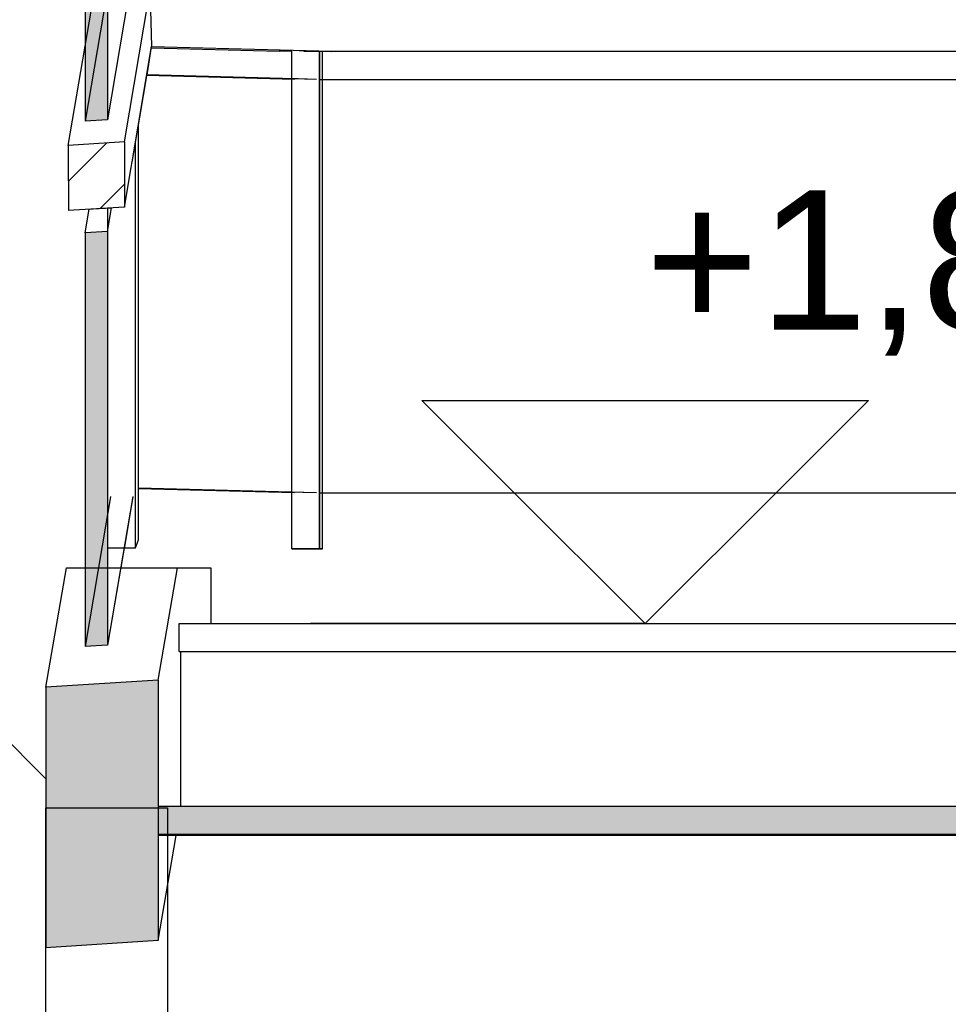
# Model space of a CAD drawing. Header units: millimetres. Extents: x -36478 to 31050, y -14815 to 11827.
# Tile 26 of 256: x -10737 to -9905, y 1509 to 2391. Entities that reach past the tile are written whole.
import ezdxf

# ---------------------------------------------------------------- set-up
doc = ezdxf.new("R2010")
doc.units = ezdxf.units.MM
doc.header["$MEASUREMENT"] = 0
doc.linetypes.add('Wipeout_Contour', pattern=[1000, 0, -1000])
for name, color, linetype in [('Nové_0', 7, 'Continuous'), ('Nové_Interiér - schodiště', 7, 'Continuous'), ('Nové_Konstrukce – Dělicí čáry vrstev', 7, 'Continuous'), ('Nové_Kóty - SP', 7, 'Continuous'), ('Nové_Popis', 7, 'Continuous'), ('Nové_TZB - VZT', 7, 'Continuous'), ('Nové_Výplně - Povrchové', 7, 'Continuous'), ('Nové_Výplně – Řezové', 7, 'Continuous')]:
    doc.layers.add(name, color=color, linetype=linetype)
doc.styles.add('GENEROVANÝ_STYL_2', font='txt')
doc.dimstyles.new('GENEROVANÝ_STYL__1', dxfattribs={"dimtxt": 125, "dimasz": 190, "dimexe": 0.18, "dimexo": 300, "dimgap": 0, "dimtad": 1, "dimdec": 0, "dimzin": 0, "dimdsep": 46, "dimtxsty": 'GENEROVANÝ_STYL_2', "dimblk": 'ARROWHEAD_6', "dimblk1": 'ARROWHEAD_6', "dimblk2": 'ARROWHEAD_6', "dimcen": 0.09, "dimclrd": 1, "dimclre": 1, "dimclrt": 1, "dimazin": 0, "dimtfac": 1, "dimtdec": 4, "dimtmove": 0, "dimatfit": 3, "dimfxl": 1, "dimtolj": 1, "dimtzin": 0, "dimarcsym": 0})
pattern_1 = [(45, (0, 0), (-79.5495, 79.5495), []), (45, (-26.52, 26.52), (-79.5495, 79.5495), [])]

# ---------------------------------------------------------------- blocks, each defined once
blk = doc.blocks.new('Kóta_11_1', base_point=(-10176.87, 1850))
at = {"layer": 'Nové_Kóty - SP', "color": 1, "linetype": 'Continuous', "lineweight": 25}
for p, q in [((-10176.87, 1850), (-10376.87, 2050)), ((-10376.87, 2050), (-9976.87, 2050)), ((-9976.87, 2050), (-10176.87, 1850)), ((-10176.87, 1850), (-10476.87, 1850)), ((-10176.87, 1850), (-10026.87, 1850))]:
    blk.add_line(p, q, dxfattribs=at)
at = {"layer": 'Nové_Kóty - SP', "color": 1, "lineweight": 25, "insert": (-10176.87, 2090), "char_height": 125, "attachment_point": 7, "style": 'GENEROVANÝ_STYL_2'}
blk.add_mtext('\\A1;{\\pql;\\fArial|b0|i0|c0|p38;+1,850}', dxfattribs=at)
blk = doc.blocks.new('*D6337')
at = {"layer": 'Nové_Kóty - SP', "color": 1, "linetype": 'Continuous', "lineweight": 25}
for p, q in [((-12135.9, 7059.96), (-12135.9, 7209.96)), ((-12035.9, 6959.96), (-12235.9, 7159.96)), ((-11835.9, 7059.96), (-12323.4, 7059.96)), ((-12135.9, 331.03), (-12135.9, 7059.96)), ((-12235.9, 431.03), (-12035.9, 231.03)), ((-11835.9, 331.03), (-12323.4, 331.03))]:
    blk.add_line(p, q, dxfattribs=at)
at = {"layer": 'Nové_Kóty - SP', "color": 1, "lineweight": 25, "char_height": 125, "attachment_point": 7, "rotation": 90, "style": 'GENEROVANÝ_STYL_2'}
for s, insert in [('\\A1;{\\pql;\\fArial|b0|i0|c0|p38;6\xa0729}', (-12160.9, 3481.78)), ('\\A1;{\\pql;\\fArial|b0|i0|c0|p38;140}', (-11975.14, 360.64))]:
    blk.add_mtext(s, dxfattribs=dict(at, insert=insert))
blk = doc.blocks.new('ARROWHEAD_6')
at = {"color": 0, "linetype": 'Continuous', "lineweight": 0}
for p, q in [((-0.5, -0.5), (0.5, 0.5)), ((0, 0), (-1, 0))]:
    blk.add_line(p, q, dxfattribs=at)

msp = doc.modelspace()

# ---------------------------------------------------------------- wipeouts: each hides what was drawn before it
at = {"color": 254, "linetype": 'Wipeout_Contour', "lineweight": 0, "ltscale": 54187.403786}
msp.add_wipeout([(-10643.74, 1918.04), (-10633.48, 1918.04), (-10633.48, 2281.77), (-10635.97, 2267.07), (-10635.97, 1963.96)], dxfattribs=at).dxf.layer = 'Nové_Výplně - Povrchové'

# ---------------------------------------------------------------- next in the draw order: wipeouts: each hides what was drawn before it
at = {"color": 254, "linetype": 'Wipeout_Contour', "lineweight": 0, "ltscale": 43360.656265}
msp.add_wipeout([(-10630.93, 2296.85), (-10633.48, 2281.77), (-10633.48, 1918.04), (-10630.93, 1924.96)], dxfattribs=at).dxf.layer = 'Nové_Výplně - Povrchové'

# ---------------------------------------------------------------- next in the draw order: wipeouts: each hides what was drawn before it
at = {"color": 254, "linetype": 'Wipeout_Contour', "lineweight": 0, "ltscale": 343769.563132}
msp.add_wipeout([(-11544.66, 3180), (-11544.66, 480), (-9603.66, 480), (-9603.66, 1653.2), (-9607.86, 1629.01), (-9708.4, 1622.71), (-9708.4, 1660.23), (-10597, 1660.23), (-10613.33, 1566.02), (-10713.88, 1559.72), (-10713.88, 1793.06), (-10695.34, 1900), (-10678.61, 1900), (-10678.61, 2200.13), (-10675.05, 2221.13), (-10688.76, 2220.26), (-10693.66, 2219.96), (-10693.71, 2272.93), (-10693.71, 2278.35), (-10678.61, 2367.61), (-10678.61, 2729.54), (-10674.05, 2756.45), (-10676.65, 2756.28), (-10678.59, 2756.16), (-10678.61, 2777.31), (-10678.61, 2779.52), (-10654.59, 2921.5), (-10634.7, 2921.5), (-10469.87, 2917.21), (-10469.87, 2916.97), (-9603.66, 2916.97), (-9603.66, 3180)], dxfattribs=at).dxf.layer = 'Nové_Výplně - Povrchové'

# ---------------------------------------------------------------- next in the draw order: linework, layer by layer
at = {"layer": 'Nové_TZB - VZT', "color": 1, "linetype": 'Continuous', "lineweight": 25}
msp.add_line((-10713.88, 132), (-10713.88, 1685.05), dxfattribs=at)

# ---------------------------------------------------------------- next in the draw order: wipeouts: each hides what was drawn before it
at = {"color": 254, "linetype": 'Wipeout_Contour', "lineweight": 0, "ltscale": 54032.956735}
msp.add_wipeout([(-10623.33, 2341.8), (-10493.6, 2338.42), (-10493.6, 2362.8), (-10504.67, 2362.8), (-10619.27, 2365.78)], dxfattribs=at).dxf.layer = 'Nové_Výplně - Povrchové'
at = {"color": 254, "linetype": 'Wipeout_Contour', "lineweight": 0, "ltscale": 41227.329586}
msp.add_wipeout([(-9603.66, 2362.56), (-10466.02, 2362.56), (-10466.02, 2337.56), (-9603.66, 2337.56)], dxfattribs=at).dxf.layer = 'Nové_Výplně - Povrchové'
at = {"color": 254, "linetype": 'Wipeout_Contour', "lineweight": 0, "ltscale": 43574.283288}
msp.add_wipeout([(-10675.05, 2221.13), (-10678.61, 2200.13), (-10658.5, 2201.37), (-10654.94, 2222.41)], dxfattribs=at).dxf.layer = 'Nové_Výplně - Povrchové'
at = {"color": 254, "linetype": 'Wipeout_Contour', "lineweight": 0, "ltscale": 167389.451577}
msp.add_wipeout([(-10643.74, 1918.04), (-10646.79, 1900), (-10566.04, 1900), (-10566.04, 1850), (-9708.4, 1850), (-9708.4, 1856.05), (-9700.78, 1900), (-9603.66, 1900), (-9603.66, 1966.97), (-10466.02, 1966.97), (-10466.02, 1916.97), (-10493.6, 1916.97), (-10493.6, 1967.31), (-10630.93, 1970.89), (-10630.93, 1924.96), (-10633.48, 1918.04)], dxfattribs=at).dxf.layer = 'Nové_Výplně - Povrchové'
at = {"color": 254, "linetype": 'Wipeout_Contour', "lineweight": 0, "ltscale": 32196.490644}
msp.add_wipeout([(-10613.33, 1660.23), (-10613.33, 1566.02), (-10597, 1660.23)], dxfattribs=at).dxf.layer = 'Nové_Výplně - Povrchové'

# ---------------------------------------------------------------- next in the draw order: linework, layer by layer
at = {"layer": 'Nové_Interiér - schodiště', "color": 1, "linetype": 'Continuous', "lineweight": 25}
msp.add_line((-10613.33, 1566.02), (-10713.88, 1559.72), dxfattribs=at)

# ---------------------------------------------------------------- next in the draw order: wipeouts: each hides what was drawn before it
at = {"color": 254, "linetype": 'Wipeout_Contour', "lineweight": 0, "ltscale": 64462.022665}
msp.add_wipeout([(-10482.54, 2362.84), (-10493.6, 2362.84), (-10493.6, 2338.42), (-10471.23, 2337.84), (-10471.23, 2362.56), (-10482.54, 2362.56)], dxfattribs=at).dxf.layer = 'Nové_Výplně - Povrchové'
at = {"color": 254, "linetype": 'Wipeout_Contour', "lineweight": 0, "ltscale": 32026.196936}
msp.add_wipeout([(-10493.6, 1967.31), (-10493.6, 1967.25), (-10491.11, 1967.25)], dxfattribs=at).dxf.layer = 'Nové_Výplně - Povrchové'
at = {"color": 254, "linetype": 'Wipeout_Contour', "lineweight": 0, "ltscale": 96718.496777}
msp.add_wipeout([(-10613.33, 1686.23), (-10592.87, 1686.23), (-10592.87, 1825), (-10594.44, 1825), (-10594.44, 1850), (-10566.04, 1850), (-10566.04, 1900), (-10595.88, 1900), (-10613.33, 1799.36)], dxfattribs=at).dxf.layer = 'Nové_Výplně - Povrchové'

# ---------------------------------------------------------------- next in the draw order: linework, layer by layer
at = {"layer": 'Nové_TZB - VZT', "color": 1, "linetype": 'Continuous', "lineweight": 25}
msp.add_line((-10713.88, 1685.05), (-10604.93, 1685.05), dxfattribs=at)

# ---------------------------------------------------------------- next in the draw order: wipeouts: each hides what was drawn before it
at = {"color": 254, "linetype": 'Wipeout_Contour', "lineweight": 0, "ltscale": 85496.158651}
msp.add_wipeout([(-10468.48, 2362.56), (-10468.48, 1917.24), (-10466.31, 1917.18), (-10466.31, 1966.97), (-10468.47, 1966.97), (-10468.47, 2337.56), (-10466.31, 2337.56), (-10466.31, 2362.56)], dxfattribs=at).dxf.layer = 'Nové_Výplně - Povrchové'
at = {"color": 254, "linetype": 'Wipeout_Contour', "lineweight": 0, "ltscale": 86565.233248}
msp.add_wipeout([(-10695.34, 1900), (-10713.88, 1793.06), (-10613.33, 1799.36), (-10595.88, 1900), (-10646.79, 1900), (-10658.5, 1830.78), (-10678.61, 1829.54), (-10678.61, 1900)], dxfattribs=at).dxf.layer = 'Nové_Výplně - Povrchové'

# ---------------------------------------------------------------- next in the draw order: hatches: boundary and pattern name
at = {"layer": 'Nové_Výplně – Řezové', "linetype": 'Continuous', "lineweight": 0, "true_color": 0x7f5555}
msp.add_hatch(color=27, dxfattribs=at).paths.add_polyline_path([(-10613.33, 1799.36), (-10713.88, 1793.06), (-10713.88, 1559.72), (-10613.33, 1566.02)])

# ---------------------------------------------------------------- next in the draw order: linework, layer by layer
at = {"layer": 'Nové_0', "color": 1, "linetype": 'Continuous', "lineweight": 25}
msp.add_line((-10678.61, 2200.13), (-10678.61, 1829.54), dxfattribs=at)
at = {"layer": 'Nové_Interiér - schodiště', "color": 1, "linetype": 'Continuous', "lineweight": 25}
for p, q in [((-10713.88, 1793.06), (-10695.34, 1900)), ((-10595.88, 1900), (-10566.04, 1900)), ((-10613.33, 1799.36), (-10713.88, 1793.06)), ((-10613.33, 1799.36), (-10613.33, 1686.23)), ((-10713.88, 1793.06), (-10713.88, 1559.72))]:
    msp.add_line(p, q, dxfattribs=at)
at = {"layer": 'Nové_Popis', "color": 1, "linetype": 'Continuous', "lineweight": 25}
msp.add_line((-10915.51, 1912.72), (-10713.88, 1711.1), dxfattribs=at)

# ---------------------------------------------------------------- next in the draw order: wipeouts: each hides what was drawn before it
at = {"color": 254, "linetype": 'Wipeout_Contour', "lineweight": 0, "ltscale": 43214.336429}
msp.add_wipeout([(-10457.67, 2363.69), (-10620.51, 2417.11), (-10619.05, 2367.07), (-10457.67, 2362.87)], dxfattribs=at).dxf.layer = 'Nové_Výplně - Povrchové'
at = {"color": 254, "linetype": 'Wipeout_Contour', "lineweight": 0, "ltscale": 42952.493342}
msp.add_wipeout([(-10630.93, 1971.41), (-10630.93, 1970.89), (-10491.11, 1967.25), (-10471.23, 1967.25)], dxfattribs=at).dxf.layer = 'Nové_Výplně - Povrchové'
at = {"color": 254, "linetype": 'Wipeout_Contour', "lineweight": 0, "ltscale": 41266.783553}
msp.add_wipeout([(-10594.44, 1825), (-9708.4, 1825), (-9708.4, 1850), (-10594.44, 1850)], dxfattribs=at).dxf.layer = 'Nové_Výplně - Povrchové'

# ---------------------------------------------------------------- next in the draw order: linework, layer by layer
at = {"layer": 'Nové_Interiér - schodiště', "color": 1, "linetype": 'Continuous', "lineweight": 25}
for p, q in [((-10566.04, 1900), (-10566.04, 1850)), ((-10594.44, 1850), (-9708.4, 1850))]:
    msp.add_line(p, q, dxfattribs=at)

# ---------------------------------------------------------------- next in the draw order: wipeouts: each hides what was drawn before it
at = {"color": 254, "linetype": 'Wipeout_Contour', "lineweight": 0, "ltscale": 53807.084123}
msp.add_wipeout([(-10454.95, 2412.8), (-10620.51, 2417.11), (-10457.67, 2363.69), (-10457.67, 2412.56), (-10454.95, 2412.56)], dxfattribs=at).dxf.layer = 'Nové_Výplně - Povrchové'
at = {"color": 254, "linetype": 'Wipeout_Contour', "lineweight": 0, "ltscale": 53949.87689}
msp.add_wipeout([(-10623.33, 2341.8), (-10630.93, 2296.85), (-10630.93, 1971.41), (-10471.23, 1967.25), (-10471.23, 2337.84)], dxfattribs=at).dxf.layer = 'Nové_Výplně - Povrchové'
at = {"color": 254, "linetype": 'Wipeout_Contour', "lineweight": 0, "ltscale": 41207.400943}
msp.add_wipeout([(-10592.87, 1825), (-10592.87, 1686.23), (-9708.4, 1686.23), (-9708.4, 1825)], dxfattribs=at).dxf.layer = 'Nové_Výplně - Povrchové'
at = {"color": 254, "linetype": 'Wipeout_Contour', "lineweight": 0, "ltscale": 41183.824904}
msp.add_wipeout([(-9708.4, 1660.23), (-9708.4, 1661.23), (-10613.33, 1661.23), (-10613.33, 1660.23)], dxfattribs=at).dxf.layer = 'Nové_Výplně – Řezové'

# ---------------------------------------------------------------- next in the draw order: hatches: boundary and pattern name
at = {"layer": 'Nové_Výplně – Řezové', "linetype": 'Continuous', "lineweight": 0, "true_color": 0x3f2a2a}
msp.add_hatch(color=19, dxfattribs=at).paths.add_polyline_path([(-9708.4, 1661.23), (-9708.4, 1686.23), (-10613.33, 1686.23), (-10613.33, 1661.23)])
at = {"layer": 'Nové_Výplně – Řezové', "linetype": 'Continuous', "lineweight": 20, "true_color": 0xffaaaa}
h = msp.add_hatch(dxfattribs=at)
h.set_pattern_fill('Kov___ocel_0001', color=21, style=0, pattern_type=2)
h.set_pattern_definition(pattern_1)
h.paths.add_polyline_path([(-9708.4, 1660.23), (-9708.4, 1661.23), (-10613.33, 1661.23), (-10613.33, 1660.23)])

# ---------------------------------------------------------------- next in the draw order: linework, layer by layer
at = {"layer": 'Nové_Interiér - schodiště', "color": 1, "linetype": 'Continuous', "lineweight": 25}
for p, q in [((-10613.33, 1799.36), (-10595.88, 1900)), ((-10594.44, 1825), (-10594.44, 1850)), ((-10594.44, 1825), (-9708.4, 1825)), ((-10592.87, 1686.23), (-10592.87, 1825)), ((-9708.4, 1686.23), (-10613.33, 1686.23)), ((-10613.33, 1566.02), (-10597, 1660.23)), ((-10613.33, 1660.23), (-10613.33, 1566.02)), ((-9708.4, 1660.23), (-10613.33, 1660.23))]:
    msp.add_line(p, q, dxfattribs=at)
at = {"layer": 'Nové_Konstrukce – Dělicí čáry vrstev', "color": 1, "linetype": 'Continuous', "lineweight": 25}
msp.add_line((-9708.4, 1661.23), (-10613.33, 1661.23), dxfattribs=at)
at = {"layer": 'Nové_Konstrukce – Dělicí čáry vrstev', "color": 1, "linetype": 'Continuous', "lineweight": 25, "flags": 128}
msp.add_lwpolyline([(-10613.33, 1686.23), (-10613.33, 1661.23), (-10613.33, 1660.23)], dxfattribs=at)
at = {"layer": 'Nové_TZB - VZT', "color": 1, "linetype": 'Continuous', "lineweight": 25}
msp.add_line((-10604.93, 1685.05), (-10604.93, 132), dxfattribs=at)

# ---------------------------------------------------------------- next in the draw order: wipeouts: each hides what was drawn before it
at = {"color": 254, "linetype": 'Wipeout_Contour', "lineweight": 0, "ltscale": 32525.962082}
msp.add_wipeout([(-10619.27, 2365.78), (-10504.67, 2362.8), (-10619.05, 2367.07)], dxfattribs=at).dxf.layer = 'Nové_Výplně - Povrchové'

# ---------------------------------------------------------------- next in the draw order: wipeouts: each hides what was drawn before it
at = {"color": 254, "linetype": 'Wipeout_Contour', "lineweight": 0, "ltscale": 75372.724172}
msp.add_wipeout([(-10457.67, 2362.87), (-10619.05, 2367.07), (-10504.67, 2362.8), (-10493.6, 2362.8), (-10493.6, 2362.84), (-10482.54, 2362.84), (-10482.54, 2362.87)], dxfattribs=at).dxf.layer = 'Nové_Výplně - Povrchové'

# ---------------------------------------------------------------- next in the draw order: wipeouts: each hides what was drawn before it
at = {"color": 254, "linetype": 'Wipeout_Contour', "lineweight": 0, "ltscale": 32626.420842}
msp.add_wipeout([(-10643.4, 2223.14), (-10619.05, 2367.07), (-10643.4, 2228.67)], dxfattribs=at).dxf.layer = 'Nové_Výplně - Povrchové'
at = {"color": 254, "linetype": 'Wipeout_Contour', "lineweight": 0, "ltscale": 74783.88724}
msp.add_wipeout([(-10493.6, 1967.31), (-10493.6, 1916.97), (-10468.75, 1916.97), (-10468.75, 2362.56), (-10471.23, 2362.56), (-10471.23, 1967.25), (-10493.6, 1967.25)], dxfattribs=at).dxf.layer = 'Nové_Výplně - Povrchové'

# ---------------------------------------------------------------- next in the draw order: linework, layer by layer
at = {"layer": 'Nové_0', "color": 1, "linetype": 'Continuous', "lineweight": 25}
for p, q in [((-10493.6, 2362.8), (-10504.67, 2362.8)), ((-10493.6, 1917.25), (-10493.6, 2362.84)), ((-10491.11, 1967.25), (-10630.93, 1970.89)), ((-10493.6, 1916.97), (-10493.6, 1917.25))]:
    msp.add_line(p, q, dxfattribs=at)

# ---------------------------------------------------------------- next in the draw order: wipeouts: each hides what was drawn before it
at = {"color": 254, "linetype": 'Wipeout_Contour', "lineweight": 0, "ltscale": 43531.181575}
msp.add_wipeout([(-10643.4, 2228.67), (-10619.05, 2367.07), (-10620.51, 2417.11), (-10643.44, 2281.54)], dxfattribs=at).dxf.layer = 'Nové_Výplně - Povrchové'
at = {"color": 254, "linetype": 'Wipeout_Contour', "lineweight": 0, "ltscale": 85328.260069}
msp.add_wipeout([(-10468.48, 2362.56), (-10468.75, 2362.56), (-10468.75, 1916.97), (-10466.02, 1916.97), (-10466.02, 1966.97), (-10466.31, 1966.97), (-10466.31, 1917.18), (-10468.48, 1917.24)], dxfattribs=at).dxf.layer = 'Nové_Výplně - Povrchové'

# ---------------------------------------------------------------- next in the draw order: linework, layer by layer
at = {"layer": 'Nové_0', "color": 1, "linetype": 'Continuous', "lineweight": 25}
for p, q in [((-10493.6, 1917.25), (-10468.74, 1917.25)), ((-10493.6, 1916.97), (-10468.75, 1916.97)), ((-10468.75, 1916.97), (-10466.02, 1916.97)), ((-10468.74, 1917.25), (-10466.03, 1917.18))]:
    msp.add_line(p, q, dxfattribs=at)

# ---------------------------------------------------------------- next in the draw order: wipeouts: each hides what was drawn before it
at = {"color": 254, "linetype": 'Wipeout_Contour', "lineweight": 0, "ltscale": 32666.482664}
msp.add_wipeout([(-10643.44, 2281.54), (-10620.51, 2417.11), (-10647.96, 2281.26)], dxfattribs=at).dxf.layer = 'Nové_Výplně - Povrchové'
at = {"color": 254, "linetype": 'Wipeout_Contour', "lineweight": 0, "ltscale": 42907.072081}
msp.add_wipeout([(-10466.02, 2362.56), (-10466.31, 2362.56), (-10466.31, 2337.56), (-10466.02, 2337.56)], dxfattribs=at).dxf.layer = 'Nové_Výplně - Povrchové'
at = {"color": 254, "linetype": 'Wipeout_Contour', "lineweight": 0, "ltscale": 65146.107319}
msp.add_wipeout([(-10654.94, 2222.41), (-10658.5, 2201.37), (-10658.5, 1830.78), (-10635.97, 1963.96), (-10635.97, 2267.07), (-10643.4, 2223.14)], dxfattribs=at).dxf.layer = 'Nové_Výplně - Povrchové'

# ---------------------------------------------------------------- next in the draw order: hatches: boundary and pattern name
at = {"layer": 'Nové_Výplně – Řezové', "linetype": 'Continuous', "lineweight": 0, "true_color": 0x3f2a2a}
msp.add_hatch(color=19, dxfattribs=at).paths.add_polyline_path([(-10678.61, 2200.13), (-10678.61, 1829.54), (-10658.5, 1830.78), (-10658.5, 2201.37)])

# ---------------------------------------------------------------- next in the draw order: linework, layer by layer
at = {"layer": 'Nové_0', "color": 1, "linetype": 'Continuous', "lineweight": 25}
for p, q in [((-10658.5, 2201.37), (-10678.61, 2200.13)), ((-10658.5, 2201.37), (-10658.5, 1830.78)), ((-10655.87, 1963.96), (-10678.61, 1829.54)), ((-10635.97, 1963.96), (-10658.5, 1830.78)), ((-10633.48, 1918.04), (-10630.93, 1924.96)), ((-10658.35, 1918.04), (-10633.48, 1918.04)), ((-10658.5, 1830.78), (-10678.61, 1829.54))]:
    msp.add_line(p, q, dxfattribs=at)
at = {"layer": 'Nové_Interiér - schodiště', "color": 1, "linetype": 'Continuous', "lineweight": 25}
msp.add_line((-10695.34, 1900), (-10595.88, 1900), dxfattribs=at)

# ---------------------------------------------------------------- next in the draw order: wipeouts: each hides what was drawn before it
at = {"color": 254, "linetype": 'Wipeout_Contour', "lineweight": 0, "ltscale": 98199.525247}
msp.add_wipeout([(-10678.61, 2367.61), (-10693.71, 2278.35), (-10647.96, 2281.26), (-10620.51, 2417.11), (-10632.92, 2417.11), (-10633.48, 2413.77), (-10639.49, 2413.76), (-10658.5, 2301.37), (-10678.61, 2300.13)], dxfattribs=at).dxf.layer = 'Nové_Výplně - Povrchové'
at = {"color": 254, "linetype": 'Wipeout_Contour', "lineweight": 0, "ltscale": 73451.961008}
msp.add_wipeout([(-10457.67, 2362.87), (-10482.54, 2362.87), (-10482.54, 2362.56), (-9601.31, 2362.56), (-9601.31, 2412.56), (-10457.67, 2412.56), (-10457.67, 2363.69)], dxfattribs=at).dxf.layer = 'Nové_Výplně - Povrchové'
at = {"color": 254, "linetype": 'Wipeout_Contour', "lineweight": 0, "ltscale": 41060.466767}
msp.add_wipeout([(-10468.47, 1966.97), (-9601.31, 1966.97), (-9601.31, 2337.56), (-10468.47, 2337.56)], dxfattribs=at).dxf.layer = 'Nové_Výplně - Povrchové'

# ---------------------------------------------------------------- next in the draw order: linework, layer by layer
at = {"layer": 'Nové_0', "color": 1, "linetype": 'Continuous', "lineweight": 25}
for p, q in [((-10678.61, 2729.54), (-10678.61, 2300.13)), ((-10620.51, 2417.11), (-10619.05, 2367.07)), ((-10619.27, 2365.78), (-10504.67, 2362.8)), ((-10619.05, 2367.07), (-10457.67, 2362.87)), ((-10482.54, 2362.56), (-10482.54, 2362.87)), ((-9601.31, 2362.56), (-10482.54, 2362.56)), ((-10468.75, 1916.97), (-10468.75, 2362.56)), ((-10468.74, 1917.25), (-10468.74, 2362.56)), ((-10466.02, 1916.97), (-10466.02, 2362.56)), ((-10623.41, 2341.28), (-10491.11, 2337.84)), ((-10623.33, 2341.8), (-10471.23, 2337.84)), ((-10468.47, 2337.56), (-9601.31, 2337.56)), ((-10630.93, 1924.96), (-10630.93, 2296.85)), ((-10633.48, 1918.04), (-10633.48, 2281.77)), ((-10471.23, 1967.25), (-10630.93, 1971.41)), ((-9601.31, 1966.97), (-10468.47, 1966.97))]:
    msp.add_line(p, q, dxfattribs=at)

# ---------------------------------------------------------------- next in the draw order: block references
at = {"layer": 'Nové_Kóty - SP', "color": 1, "linetype": 'Continuous', "lineweight": 25}
msp.add_blockref('Kóta_11_1', (-10176.87, 1850), dxfattribs=at)

# ---------------------------------------------------------------- next in the draw order: wipeouts: each hides what was drawn before it
at = {"color": 254, "linetype": 'Wipeout_Contour', "lineweight": 0, "ltscale": 43832.755919}
msp.add_wipeout([(-10635.97, 2863.96), (-10658.5, 2730.78), (-10658.5, 2301.37), (-10635.97, 2434.55)], dxfattribs=at).dxf.layer = 'Nové_Výplně - Povrchové'
at = {"color": 254, "linetype": 'Wipeout_Contour', "lineweight": 0, "ltscale": 87227.069143}
msp.add_wipeout([(-10643.44, 2281.54), (-10647.96, 2281.26), (-10693.71, 2278.35), (-10693.71, 2272.93), (-10693.66, 2219.96), (-10688.76, 2220.26), (-10643.4, 2223.14), (-10643.4, 2228.67)], dxfattribs=at).dxf.layer = 'Nové_Výplně – Řezové'

# ---------------------------------------------------------------- next in the draw order: hatches: boundary and pattern name
at = {"layer": 'Nové_Výplně – Řezové', "linetype": 'Continuous', "lineweight": 0, "true_color": 0x3f2a2a}
msp.add_hatch(color=19, dxfattribs=at).paths.add_polyline_path([(-10678.61, 2729.54), (-10678.61, 2300.13), (-10658.5, 2301.37), (-10658.5, 2730.78)])
at = {"layer": 'Nové_Výplně – Řezové', "linetype": 'Continuous', "lineweight": 20, "true_color": 0xffaaaa}
h = msp.add_hatch(dxfattribs=at)
h.set_pattern_fill('Kov___ocel_0001', color=21, style=0, pattern_type=2)
h.set_pattern_definition(pattern_1)
h.paths.add_polyline_path([(-10643.44, 2281.54), (-10647.96, 2281.26), (-10693.71, 2278.35), (-10693.71, 2272.93), (-10693.66, 2219.96), (-10688.76, 2220.26), (-10643.4, 2223.14), (-10643.4, 2228.67)])

# ---------------------------------------------------------------- next in the draw order: linework, layer by layer
at = {"layer": 'Nové_0', "color": 1, "linetype": 'Continuous', "lineweight": 25}
for p, q in [((-10658.5, 2730.78), (-10658.5, 2301.37)), ((-10655.87, 2434.55), (-10678.61, 2300.13)), ((-10635.97, 2434.55), (-10658.5, 2301.37)), ((-10693.71, 2278.35), (-10670.23, 2417.11)), ((-10643.44, 2281.54), (-10620.51, 2417.11)), ((-10643.4, 2223.14), (-10619.05, 2367.07)), ((-10658.5, 2301.37), (-10678.61, 2300.13)), ((-10678.61, 2200.13), (-10675.05, 2221.13)), ((-10658.5, 2201.37), (-10654.94, 2222.41)), ((-10658.35, 1918.04), (-10658.35, 2222.19))]:
    msp.add_line(p, q, dxfattribs=at)
at = {"layer": 'Nové_0', "color": 1, "linetype": 'Continuous', "lineweight": 25, "flags": 128}
for points in [[(-10643.44, 2281.54), (-10647.96, 2281.26), (-10693.71, 2278.35)], [(-10693.71, 2278.35), (-10693.71, 2272.93), (-10693.66, 2219.96)], [(-10643.44, 2281.54), (-10643.4, 2228.67), (-10643.4, 2223.14)], [(-10643.4, 2223.14), (-10688.76, 2220.26), (-10693.66, 2219.96)]]:
    msp.add_lwpolyline(points, dxfattribs=at)

# ---------------------------------------------------------------- next in the draw order: dimensions: what is measured, and where the dimension line sits
at = {"layer": 'Nové_Kóty - SP', "color": 1, "linetype": 'Continuous', "lineweight": 25}
dim = msp.add_linear_dim(base=(-12135.9, 7059.96), p1=(-11807.58, 331.03), p2=(-9919.11, 7059.96), angle=90, dimstyle='GENEROVANÝ_STYL__1', dxfattribs=at)
dim.commit()
dim.dimension.update_dxf_attribs({"geometry": '*D6337', "text_midpoint": (-12223.4, 3696.49), "dimtype": 160, "text_rotation": 90})

doc.saveas('drawing.dxf')
